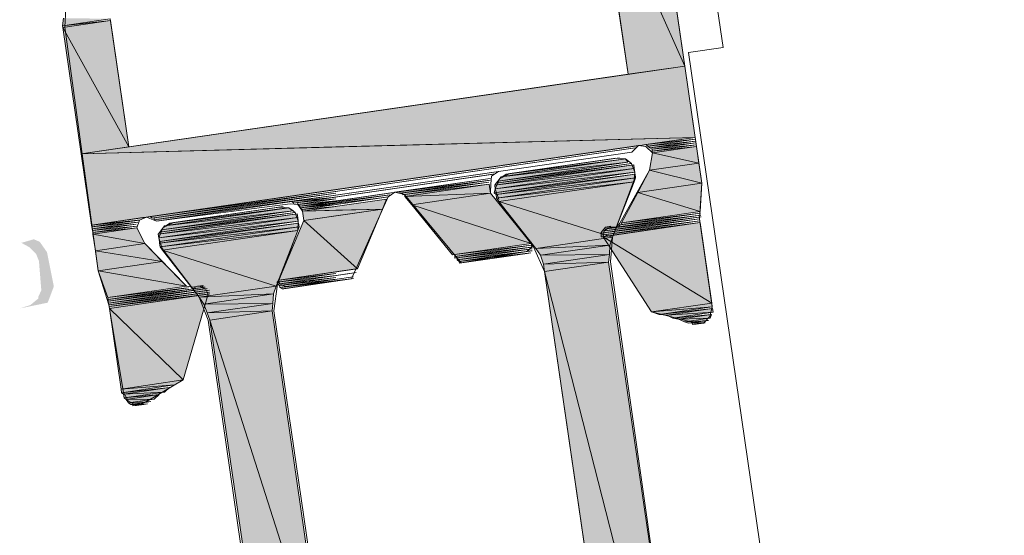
# Model space of a CAD drawing. Header units: millimetres. Extents: x 4450149 to 4451762, y 8380157 to 8380965.
# Tile 41 of 46: x 4451692 to 4451721, y 8380694 to 8380710. Entities that reach past the tile are written whole.
import ezdxf

# ---------------------------------------------------------------- set-up
doc = ezdxf.new("R2010")
doc.units = ezdxf.units.MM
doc.layers.add('Импорт в семействах', color=7, linetype='Continuous', lineweight=18)
doc.layers.add('Элементы узлов', color=7, linetype='Continuous', lineweight=18)

# ---------------------------------------------------------------- blocks, each defined once
blk = doc.blocks.new('Витражная стойка в сборе - Окно для витража_dwg-21250016-1-1')
at = {"layer": 'Импорт в семействах'}
for points in [[(4451711.461, 8380708.165), (4451708.907, 8380713.9), (4451710.592, 8380714.145)], [(4451709.776, 8380707.92), (4451708.907, 8380713.9), (4451711.461, 8380708.165)], [(4451692.968, 8380709.363), (4451692.991, 8380709.588), (4451694.381, 8380709.568)], [(4451692.976, 8380709.308), (4451692.968, 8380709.363), (4451694.389, 8380709.514)], [(4451694.934, 8380705.763), (4451692.976, 8380709.308), (4451694.389, 8380709.514)], [(4451693.521, 8380705.557), (4451692.976, 8380709.308), (4451694.934, 8380705.763)], [(4451693.521, 8380705.557), (4451711.461, 8380708.165), (4451711.769, 8380706.045), (4451701.093, 8380705.76)], [(4451693.829, 8380703.438), (4451693.521, 8380705.557), (4451711.769, 8380706.045), (4451701.093, 8380704.493)], [(4451710.364, 8380705.785), (4451710.301, 8380705.832), (4451711.777, 8380705.99)], [(4451710.426, 8380705.738), (4451710.364, 8380705.785), (4451711.785, 8380705.936)], [(4451710.488, 8380705.692), (4451710.426, 8380705.738), (4451711.793, 8380705.881)], [(4451710.496, 8380705.637), (4451710.488, 8380705.692), (4451711.801, 8380705.827)], [(4451710.504, 8380705.583), (4451710.496, 8380705.637), (4451711.809, 8380705.773)], [(4451711.88, 8380705.283), (4451710.504, 8380705.583), (4451711.809, 8380705.773)], [(4451706, 8380704.873), (4451709.696, 8380705.41), (4451709.767, 8380705.309)], [(4451706.054, 8380704.881), (4451706.155, 8380704.951), (4451709.642, 8380705.402)], [(4451710.412, 8380705.07), (4451710.504, 8380705.583), (4451711.88, 8380705.283)], [(4451705.814, 8380704.624), (4451705.86, 8380704.686), (4451709.945, 8380705.225)], [(4451705.814, 8380704.624), (4451709.945, 8380705.225), (4451709.961, 8380705.116)], [(4451705.83, 8380704.515), (4451705.814, 8380704.624), (4451709.961, 8380705.116)], [(4451705.83, 8380704.515), (4451709.961, 8380705.116), (4451709.977, 8380705.007)], [(4451705.86, 8380704.686), (4451705.907, 8380704.748), (4451709.883, 8380705.271)], [(4451705.907, 8380704.748), (4451706, 8380704.873), (4451709.767, 8380705.309)], [(4451711.967, 8380704.686), (4451710.412, 8380705.07), (4451711.88, 8380705.283)], [(4451705.791, 8380704.398), (4451705.83, 8380704.515), (4451709.977, 8380705.007)], [(4451705.853, 8380704.352), (4451705.791, 8380704.398), (4451709.985, 8380704.953)], [(4451705.853, 8380704.352), (4451709.985, 8380704.953), (4451710.001, 8380704.844)], [(4451705.869, 8380704.243), (4451705.853, 8380704.352), (4451710.001, 8380704.844)], [(4451705.869, 8380704.243), (4451710.001, 8380704.844), (4451709.962, 8380704.727)], [(4451710.064, 8380704.409), (4451710.412, 8380705.07), (4451711.967, 8380704.686)], [(4451703.018, 8380704.384), (4451702.955, 8380704.43), (4451705.681, 8380704.771)], [(4451703.08, 8380704.337), (4451703.072, 8380704.392), (4451705.635, 8380704.709)], [(4451703.142, 8380704.291), (4451703.134, 8380704.345), (4451705.643, 8380704.654)], [(4451703.142, 8380704.291), (4451705.643, 8380704.654), (4451705.682, 8380704.383)], [(4451705.939, 8380704.142), (4451705.869, 8380704.243), (4451709.962, 8380704.727)], [(4451709.314, 8380703.078), (4451705.939, 8380704.142), (4451709.962, 8380704.727)], [(4451711.922, 8380703.847), (4451710.064, 8380704.409), (4451711.967, 8380704.686)], [(4451695.631, 8380703.643), (4451695.569, 8380703.69), (4451701.093, 8380704.437)], [(4451695.693, 8380703.597), (4451695.685, 8380703.651), (4451701.093, 8380704.382)], [(4451695.755, 8380703.551), (4451695.693, 8380703.597), (4451701.093, 8380704.326)], [(4451699.841, 8380704.089), (4451699.778, 8380704.135), (4451701.093, 8380704.271)], [(4451703.345, 8380704.043), (4451703.142, 8380704.291), (4451705.682, 8380704.383)], [(4451706.898, 8380702.894), (4451703.345, 8380704.043), (4451705.682, 8380704.383)], [(4451709.584, 8380703.507), (4451710.064, 8380704.409), (4451711.922, 8380703.847)], [(4451695.997, 8380703.419), (4451699.693, 8380703.956), (4451699.818, 8380703.863)], [(4451696.051, 8380703.427), (4451696.152, 8380703.498), (4451699.639, 8380703.948)], [(4451699.957, 8380704.051), (4451699.949, 8380704.105), (4451701.093, 8380704.216)], [(4451700.02, 8380704.004), (4451699.957, 8380704.051), (4451701.093, 8380704.16)], [(4451700.028, 8380703.949), (4451700.02, 8380704.004), (4451701.093, 8380704.104)], [(4451700.09, 8380703.903), (4451700.028, 8380703.949), (4451701.093, 8380704.049)], [(4451700.098, 8380703.849), (4451700.09, 8380703.903), (4451701.093, 8380703.993)], [(4451700.098, 8380703.849), (4451702.598, 8380704.212), (4451702.475, 8380703.916), (4451701.093, 8380703.877)], [(4451704.56, 8380702.554), (4451703.345, 8380704.043), (4451706.898, 8380702.894)], [(4451707.03, 8380702.747), (4451705.939, 8380704.142), (4451709.314, 8380703.078)], [(4451695.811, 8380703.17), (4451695.857, 8380703.232), (4451699.942, 8380703.771)], [(4451695.811, 8380703.17), (4451699.942, 8380703.771), (4451699.958, 8380703.662)], [(4451695.827, 8380703.061), (4451695.811, 8380703.17), (4451699.958, 8380703.662)], [(4451695.827, 8380703.061), (4451699.958, 8380703.662), (4451699.974, 8380703.553)], [(4451695.857, 8380703.232), (4451695.904, 8380703.295), (4451699.88, 8380703.817)], [(4451695.904, 8380703.295), (4451695.997, 8380703.419), (4451699.818, 8380703.863)], [(4451700.137, 8380703.577), (4451700.098, 8380703.849), (4451702.475, 8380703.916), (4451701.093, 8380703.716)], [(4451701.733, 8380702.143), (4451700.137, 8380703.577), (4451702.475, 8380703.916)], [(4451709.01, 8380703.256), (4451709.057, 8380703.319), (4451711.946, 8380703.683)], [(4451709.492, 8380703.382), (4451709.538, 8380703.444), (4451711.938, 8380703.737)], [(4451709.592, 8380703.452), (4451709.584, 8380703.507), (4451711.93, 8380703.792)], [(4451693.837, 8380703.383), (4451693.829, 8380703.438), (4451695.25, 8380703.588)], [(4451693.845, 8380703.328), (4451693.837, 8380703.383), (4451695.204, 8380703.526)], [(4451693.853, 8380703.274), (4451693.845, 8380703.328), (4451695.157, 8380703.464)], [(4451693.861, 8380703.22), (4451693.853, 8380703.274), (4451695.165, 8380703.409)], [(4451693.868, 8380703.166), (4451693.861, 8380703.22), (4451695.173, 8380703.355)], [(4451695.407, 8380702.889), (4451693.868, 8380703.166), (4451695.173, 8380703.355)], [(4451695.842, 8380702.953), (4451695.827, 8380703.061), (4451699.974, 8380703.553)], [(4451695.85, 8380702.899), (4451695.842, 8380702.953), (4451699.982, 8380703.499)], [(4451695.85, 8380702.899), (4451699.982, 8380703.499), (4451699.998, 8380703.39)], [(4451695.866, 8380702.789), (4451695.85, 8380702.899), (4451699.998, 8380703.39)], [(4451695.866, 8380702.789), (4451699.998, 8380703.39), (4451699.959, 8380703.273)], [(4451699.396, 8380701.804), (4451700.137, 8380703.577), (4451701.733, 8380702.143), (4451701.093, 8380702.05)], [(4451708.964, 8380703.194), (4451709.01, 8380703.256), (4451711.899, 8380703.621)], [(4451708.972, 8380703.14), (4451708.964, 8380703.194), (4451711.907, 8380703.567)], [(4451708.98, 8380703.085), (4451708.972, 8380703.14), (4451711.915, 8380703.512)], [(4451712.263, 8380701.121), (4451709.034, 8380703.093), (4451711.915, 8380703.512)], [(4451709.057, 8380703.319), (4451709.103, 8380703.381), (4451709.437, 8380703.374)], [(4451693.94, 8380702.676), (4451693.868, 8380703.166), (4451695.407, 8380702.889)], [(4451695.936, 8380702.689), (4451695.866, 8380702.789), (4451699.959, 8380703.273)], [(4451699.311, 8380701.625), (4451695.936, 8380702.689), (4451699.959, 8380703.273)], [(4451707.03, 8380702.747), (4451709.314, 8380703.078), (4451709.237, 8380702.845)], [(4451710.469, 8380700.86), (4451709.034, 8380703.093), (4451712.263, 8380701.121)], [(4451691.691, 8380700.961), (4451692.524, 8380701.133), (4451692.706, 8380701.616), (4451692.502, 8380702.634), (4451692.288, 8380702.94), (4451692.11, 8380703.017), (4451691.74, 8380702.911), (4451691.982, 8380702.78), (4451692.176, 8380702.586), (4451692.263, 8380702.37), (4451692.334, 8380701.499), (4451692.249, 8380701.32), (4451692.249, 8380701.261), (4451692.009, 8380701.063)], [(4451695.929, 8380702.355), (4451693.94, 8380702.676), (4451695.407, 8380702.889)], [(4451704.622, 8380702.508), (4451704.615, 8380702.562), (4451706.906, 8380702.84)], [(4451704.63, 8380702.453), (4451704.622, 8380702.508), (4451706.968, 8380702.793)], [(4451707.171, 8380702.545), (4451707.03, 8380702.747), (4451709.237, 8380702.845)], [(4451707.171, 8380702.545), (4451709.237, 8380702.845), (4451709.222, 8380702.565)], [(4451694.026, 8380702.078), (4451693.94, 8380702.676), (4451695.929, 8380702.355)], [(4451697.027, 8380701.293), (4451695.936, 8380702.689), (4451699.311, 8380701.625)], [(4451704.693, 8380702.407), (4451704.685, 8380702.461), (4451706.922, 8380702.731)], [(4451704.755, 8380702.36), (4451704.693, 8380702.407), (4451706.93, 8380702.676)], [(4451704.763, 8380702.306), (4451704.755, 8380702.36), (4451706.883, 8380702.614)], [(4451707.265, 8380702.281), (4451707.171, 8380702.545), (4451709.222, 8380702.565)], [(4451707.265, 8380702.281), (4451709.222, 8380702.565), (4451709.199, 8380702.341)], [(4451696.646, 8380701.626), (4451694.026, 8380702.078), (4451695.929, 8380702.355)], [(4451707.296, 8380702.064), (4451707.265, 8380702.281), (4451709.199, 8380702.341)], [(4451711.798, 8380684.454), (4451707.296, 8380702.064), (4451709.199, 8380702.341)], [(4451694.308, 8380701.287), (4451694.026, 8380702.078), (4451696.646, 8380701.626)], [(4451699.349, 8380701.742), (4451699.396, 8380701.804), (4451701.093, 8380701.995)], [(4451699.357, 8380701.687), (4451699.349, 8380701.742), (4451701.093, 8380701.939)], [(4451709.896, 8380684.178), (4451707.296, 8380702.064), (4451711.798, 8380684.454)], [(4451696.825, 8380701.541), (4451696.98, 8380701.619), (4451697.205, 8380701.596)], [(4451697.027, 8380701.293), (4451699.311, 8380701.625), (4451699.233, 8380701.391)], [(4451699.419, 8380701.64), (4451699.357, 8380701.687), (4451701.093, 8380701.884)], [(4451699.427, 8380701.586), (4451699.419, 8380701.64), (4451701.093, 8380701.828)], [(4451699.49, 8380701.54), (4451699.427, 8380701.586), (4451701.093, 8380701.773)], [(4451694.316, 8380701.232), (4451694.308, 8380701.287), (4451696.654, 8380701.572)], [(4451694.324, 8380701.177), (4451694.316, 8380701.232), (4451696.77, 8380701.533)], [(4451694.332, 8380701.123), (4451694.324, 8380701.177), (4451697.268, 8380701.55)], [(4451694.34, 8380701.069), (4451694.332, 8380701.123), (4451697.275, 8380701.495)], [(4451694.348, 8380701.015), (4451694.34, 8380701.069), (4451697.338, 8380701.449)], [(4451694.356, 8380700.96), (4451694.348, 8380701.015), (4451697.346, 8380701.395)], [(4451696.552, 8380698.837), (4451694.356, 8380700.96), (4451697.291, 8380701.387)], [(4451697.168, 8380701.091), (4451697.027, 8380701.293), (4451699.233, 8380701.391)], [(4451697.168, 8380701.091), (4451699.233, 8380701.391), (4451699.219, 8380701.112)], [(4451697.262, 8380700.827), (4451697.168, 8380701.091), (4451699.219, 8380701.112)], [(4451697.262, 8380700.827), (4451699.219, 8380701.112), (4451699.196, 8380700.887)], [(4451710.469, 8380700.86), (4451712.263, 8380701.121), (4451712.279, 8380701.011)], [(4451694.703, 8380698.568), (4451694.356, 8380700.96), (4451696.552, 8380698.837)], [(4451697.347, 8380700.618), (4451697.262, 8380700.827), (4451699.196, 8380700.887)], [(4451700.816, 8380689.742), (4451697.347, 8380700.618), (4451699.196, 8380700.887)], [(4451710.702, 8380700.782), (4451710.469, 8380700.86), (4451712.279, 8380701.011)], [(4451710.928, 8380700.759), (4451710.702, 8380700.782), (4451712.287, 8380700.957)], [(4451710.928, 8380700.759), (4451712.287, 8380700.957), (4451712.302, 8380700.849)], [(4451711.106, 8380700.675), (4451710.928, 8380700.759), (4451712.302, 8380700.849)], [(4451711.277, 8380700.644), (4451711.106, 8380700.675), (4451712.256, 8380700.786)], [(4451711.277, 8380700.644), (4451712.256, 8380700.786), (4451712.217, 8380700.669)], [(4451698.967, 8380689.473), (4451697.347, 8380700.618), (4451700.816, 8380689.742)], [(4451711.456, 8380700.559), (4451711.277, 8380700.644), (4451712.217, 8380700.669)], [(4451711.573, 8380700.52), (4451711.456, 8380700.559), (4451712.171, 8380700.607)], [(4451711.689, 8380700.482), (4451711.682, 8380700.536), (4451712.07, 8380700.537)], [(4451694.703, 8380698.568), (4451696.552, 8380698.837), (4451696.296, 8380698.688)], [(4451694.719, 8380698.459), (4451694.703, 8380698.568), (4451696.296, 8380698.688)], [(4451694.781, 8380698.413), (4451694.719, 8380698.459), (4451696.14, 8380698.61)], [(4451694.781, 8380698.413), (4451696.14, 8380698.61), (4451695.993, 8380698.478)], [(4451694.797, 8380698.305), (4451694.781, 8380698.413), (4451695.993, 8380698.478)], [(4451694.859, 8380698.258), (4451694.797, 8380698.305), (4451695.838, 8380698.4)], [(4451694.859, 8380698.258), (4451695.838, 8380698.4), (4451695.691, 8380698.267)], [(4451694.93, 8380698.157), (4451694.859, 8380698.258), (4451695.691, 8380698.267)], [(4451694.992, 8380698.11), (4451694.93, 8380698.157), (4451695.59, 8380698.197)], [(4451695.054, 8380698.064), (4451695.046, 8380698.118), (4451695.489, 8380698.128)]]:
    blk.add_hatch(color=256, dxfattribs=at).paths.add_polyline_path(points)
for p, q in [((4451709.776, 8380707.92), (4451708.907, 8380713.9)), ((4451708.907, 8380713.9), (4451711.461, 8380708.165)), ((4451711.461, 8380708.165), (4451708.907, 8380713.9)), ((4451710.592, 8380714.145), (4451711.461, 8380708.165)), ((4451692.968, 8380709.363), (4451692.991, 8380709.588)), ((4451694.381, 8380709.568), (4451692.968, 8380709.363)), ((4451692.968, 8380709.363), (4451694.389, 8380709.514)), ((4451694.389, 8380709.514), (4451692.976, 8380709.308)), ((4451692.976, 8380709.308), (4451694.389, 8380709.514)), ((4451694.389, 8380709.514), (4451694.934, 8380705.763)), ((4451692.976, 8380709.308), (4451692.968, 8380709.363)), ((4451693.521, 8380705.557), (4451692.976, 8380709.308)), ((4451692.976, 8380709.308), (4451694.934, 8380705.763)), ((4451694.934, 8380705.763), (4451692.976, 8380709.308)), ((4451693.521, 8380705.557), (4451711.461, 8380708.165)), ((4451711.461, 8380708.165), (4451709.776, 8380707.92)), ((4451711.461, 8380708.165), (4451711.769, 8380706.045)), ((4451693.521, 8380705.557), (4451711.769, 8380706.045)), ((4451711.769, 8380706.045), (4451701.093, 8380704.493)), ((4451711.769, 8380706.045), (4451701.093, 8380705.76)), ((4451710.301, 8380705.832), (4451711.777, 8380705.99)), ((4451711.777, 8380705.99), (4451710.364, 8380705.785)), ((4451694.934, 8380705.763), (4451693.521, 8380705.557)), ((4451701.093, 8380705.76), (4451693.521, 8380705.557)), ((4451710.364, 8380705.785), (4451710.301, 8380705.832)), ((4451710.364, 8380705.785), (4451711.785, 8380705.936)), ((4451710.426, 8380705.738), (4451710.364, 8380705.785)), ((4451711.785, 8380705.936), (4451710.426, 8380705.738)), ((4451710.426, 8380705.738), (4451711.793, 8380705.881)), ((4451710.488, 8380705.692), (4451710.426, 8380705.738)), ((4451711.793, 8380705.881), (4451710.488, 8380705.692)), ((4451710.488, 8380705.692), (4451711.801, 8380705.827)), ((4451711.801, 8380705.827), (4451710.496, 8380705.637)), ((4451710.496, 8380705.637), (4451711.809, 8380705.773)), ((4451711.809, 8380705.773), (4451710.504, 8380705.583)), ((4451710.504, 8380705.583), (4451711.809, 8380705.773)), ((4451711.809, 8380705.773), (4451711.88, 8380705.283)), ((4451693.829, 8380703.438), (4451693.521, 8380705.557)), ((4451706, 8380704.873), (4451709.696, 8380705.41)), ((4451709.642, 8380705.402), (4451706.054, 8380704.881)), ((4451706.155, 8380704.951), (4451709.642, 8380705.402)), ((4451709.696, 8380705.41), (4451709.767, 8380705.309)), ((4451710.412, 8380705.07), (4451710.504, 8380705.583)), ((4451710.496, 8380705.637), (4451710.488, 8380705.692)), ((4451710.504, 8380705.583), (4451710.496, 8380705.637)), ((4451710.504, 8380705.583), (4451711.88, 8380705.283)), ((4451711.88, 8380705.283), (4451710.504, 8380705.583)), ((4451709.945, 8380705.225), (4451705.814, 8380704.624)), ((4451705.814, 8380704.624), (4451709.945, 8380705.225)), ((4451705.814, 8380704.624), (4451709.961, 8380705.116)), ((4451709.961, 8380705.116), (4451705.814, 8380704.624)), ((4451709.961, 8380705.116), (4451705.83, 8380704.515)), ((4451705.83, 8380704.515), (4451709.961, 8380705.116)), ((4451709.883, 8380705.271), (4451705.86, 8380704.686)), ((4451705.86, 8380704.686), (4451709.945, 8380705.225)), ((4451709.767, 8380705.309), (4451705.907, 8380704.748)), ((4451705.907, 8380704.748), (4451709.883, 8380705.271)), ((4451706, 8380704.873), (4451709.767, 8380705.309)), ((4451709.767, 8380705.309), (4451706, 8380704.873)), ((4451709.945, 8380705.225), (4451709.961, 8380705.116)), ((4451709.961, 8380705.116), (4451709.977, 8380705.007)), ((4451711.88, 8380705.283), (4451710.412, 8380705.07)), ((4451710.412, 8380705.07), (4451711.88, 8380705.283)), ((4451711.88, 8380705.283), (4451711.967, 8380704.686)), ((4451709.977, 8380705.007), (4451705.791, 8380704.398)), ((4451705.791, 8380704.398), (4451709.985, 8380704.953)), ((4451705.83, 8380704.515), (4451709.977, 8380705.007)), ((4451709.977, 8380705.007), (4451705.83, 8380704.515)), ((4451709.985, 8380704.953), (4451705.853, 8380704.352)), ((4451705.853, 8380704.352), (4451709.985, 8380704.953)), ((4451705.853, 8380704.352), (4451710.001, 8380704.844)), ((4451710.001, 8380704.844), (4451705.853, 8380704.352)), ((4451710.001, 8380704.844), (4451705.869, 8380704.243)), ((4451705.869, 8380704.243), (4451710.001, 8380704.844)), ((4451705.907, 8380704.748), (4451706, 8380704.873)), ((4451706.054, 8380704.881), (4451706.155, 8380704.951)), ((4451710.001, 8380704.844), (4451709.962, 8380704.727)), ((4451709.985, 8380704.953), (4451710.001, 8380704.844)), ((4451710.064, 8380704.409), (4451710.412, 8380705.07)), ((4451710.412, 8380705.07), (4451711.967, 8380704.686)), ((4451711.967, 8380704.686), (4451710.412, 8380705.07)), ((4451702.955, 8380704.43), (4451705.681, 8380704.771)), ((4451705.681, 8380704.771), (4451703.018, 8380704.384)), ((4451703.072, 8380704.392), (4451705.635, 8380704.709)), ((4451705.635, 8380704.709), (4451703.08, 8380704.337)), ((4451703.134, 8380704.345), (4451705.643, 8380704.654)), ((4451705.643, 8380704.654), (4451703.142, 8380704.291)), ((4451703.142, 8380704.291), (4451705.643, 8380704.654)), ((4451705.643, 8380704.654), (4451705.682, 8380704.383)), ((4451705.814, 8380704.624), (4451705.86, 8380704.686)), ((4451705.83, 8380704.515), (4451705.814, 8380704.624)), ((4451705.86, 8380704.686), (4451705.907, 8380704.748)), ((4451705.869, 8380704.243), (4451709.962, 8380704.727)), ((4451709.962, 8380704.727), (4451705.869, 8380704.243)), ((4451709.962, 8380704.727), (4451705.939, 8380704.142)), ((4451705.939, 8380704.142), (4451709.962, 8380704.727)), ((4451709.962, 8380704.727), (4451709.314, 8380703.078)), ((4451711.967, 8380704.686), (4451710.064, 8380704.409)), ((4451710.064, 8380704.409), (4451711.967, 8380704.686)), ((4451711.967, 8380704.686), (4451711.922, 8380703.847)), ((4451701.093, 8380704.493), (4451693.829, 8380703.438)), ((4451695.569, 8380703.69), (4451701.093, 8380704.437)), ((4451701.093, 8380704.437), (4451695.631, 8380703.643)), ((4451695.685, 8380703.651), (4451701.093, 8380704.382)), ((4451701.093, 8380704.382), (4451695.693, 8380703.597)), ((4451695.693, 8380703.597), (4451701.093, 8380704.326)), ((4451701.093, 8380704.326), (4451695.755, 8380703.551)), ((4451699.778, 8380704.135), (4451701.093, 8380704.271)), ((4451701.093, 8380704.271), (4451699.841, 8380704.089)), ((4451703.018, 8380704.384), (4451702.955, 8380704.43)), ((4451703.08, 8380704.337), (4451703.072, 8380704.392)), ((4451703.142, 8380704.291), (4451703.134, 8380704.345)), ((4451703.142, 8380704.291), (4451705.682, 8380704.383)), ((4451705.682, 8380704.383), (4451703.142, 8380704.291)), ((4451703.345, 8380704.043), (4451703.142, 8380704.291)), ((4451705.682, 8380704.383), (4451703.345, 8380704.043)), ((4451703.345, 8380704.043), (4451705.682, 8380704.383)), ((4451705.682, 8380704.383), (4451706.898, 8380702.894)), ((4451705.791, 8380704.398), (4451705.83, 8380704.515)), ((4451705.853, 8380704.352), (4451705.791, 8380704.398)), ((4451705.869, 8380704.243), (4451705.853, 8380704.352)), ((4451705.939, 8380704.142), (4451705.869, 8380704.243)), ((4451709.584, 8380703.507), (4451710.064, 8380704.409)), ((4451710.064, 8380704.409), (4451711.922, 8380703.847)), ((4451711.922, 8380703.847), (4451710.064, 8380704.409)), ((4451695.997, 8380703.419), (4451699.693, 8380703.956)), ((4451699.639, 8380703.948), (4451696.051, 8380703.427)), ((4451696.152, 8380703.498), (4451699.639, 8380703.948)), ((4451699.693, 8380703.956), (4451699.818, 8380703.863)), ((4451699.841, 8380704.089), (4451699.778, 8380704.135)), ((4451699.949, 8380704.105), (4451701.093, 8380704.216)), ((4451699.957, 8380704.051), (4451699.949, 8380704.105)), ((4451701.093, 8380704.216), (4451699.957, 8380704.051)), ((4451699.957, 8380704.051), (4451701.093, 8380704.16)), ((4451700.02, 8380704.004), (4451699.957, 8380704.051)), ((4451701.093, 8380704.16), (4451700.02, 8380704.004)), ((4451700.02, 8380704.004), (4451701.093, 8380704.104)), ((4451700.028, 8380703.949), (4451700.02, 8380704.004)), ((4451701.093, 8380704.104), (4451700.028, 8380703.949)), ((4451700.028, 8380703.949), (4451701.093, 8380704.049)), ((4451700.09, 8380703.903), (4451700.028, 8380703.949)), ((4451701.093, 8380704.049), (4451700.09, 8380703.903)), ((4451700.09, 8380703.903), (4451701.093, 8380703.993)), ((4451700.098, 8380703.849), (4451702.598, 8380704.212)), ((4451701.093, 8380703.993), (4451700.098, 8380703.849)), ((4451702.598, 8380704.212), (4451702.475, 8380703.916)), ((4451704.56, 8380702.554), (4451703.345, 8380704.043)), ((4451703.345, 8380704.043), (4451706.898, 8380702.894)), ((4451706.898, 8380702.894), (4451703.345, 8380704.043)), ((4451707.03, 8380702.747), (4451705.939, 8380704.142)), ((4451705.939, 8380704.142), (4451709.314, 8380703.078)), ((4451709.314, 8380703.078), (4451705.939, 8380704.142)), ((4451695.631, 8380703.643), (4451695.569, 8380703.69)), ((4451695.693, 8380703.597), (4451695.685, 8380703.651)), ((4451699.942, 8380703.771), (4451695.811, 8380703.17)), ((4451695.811, 8380703.17), (4451699.942, 8380703.771)), ((4451695.811, 8380703.17), (4451699.958, 8380703.662)), ((4451699.958, 8380703.662), (4451695.811, 8380703.17)), ((4451699.958, 8380703.662), (4451695.827, 8380703.061)), ((4451695.827, 8380703.061), (4451699.958, 8380703.662)), ((4451699.88, 8380703.817), (4451695.857, 8380703.232)), ((4451695.857, 8380703.232), (4451699.942, 8380703.771)), ((4451699.818, 8380703.863), (4451695.904, 8380703.295)), ((4451695.904, 8380703.295), (4451699.88, 8380703.817)), ((4451695.997, 8380703.419), (4451699.818, 8380703.863)), ((4451699.818, 8380703.863), (4451695.997, 8380703.419)), ((4451699.942, 8380703.771), (4451699.958, 8380703.662)), ((4451699.958, 8380703.662), (4451699.974, 8380703.553)), ((4451700.098, 8380703.849), (4451700.09, 8380703.903)), ((4451700.098, 8380703.849), (4451702.475, 8380703.916)), ((4451701.093, 8380703.877), (4451700.098, 8380703.849)), ((4451700.137, 8380703.577), (4451700.098, 8380703.849)), ((4451700.137, 8380703.577), (4451702.475, 8380703.916)), ((4451701.093, 8380703.716), (4451700.137, 8380703.577)), ((4451702.475, 8380703.916), (4451701.093, 8380703.716)), ((4451702.475, 8380703.916), (4451701.093, 8380703.877)), ((4451702.475, 8380703.916), (4451701.733, 8380702.143)), ((4451711.946, 8380703.683), (4451709.01, 8380703.256)), ((4451709.057, 8380703.319), (4451711.946, 8380703.683)), ((4451711.938, 8380703.737), (4451709.492, 8380703.382)), ((4451709.538, 8380703.444), (4451711.938, 8380703.737)), ((4451711.922, 8380703.847), (4451709.584, 8380703.507)), ((4451709.584, 8380703.507), (4451711.93, 8380703.792)), ((4451711.93, 8380703.792), (4451709.592, 8380703.452)), ((4451693.829, 8380703.438), (4451695.25, 8380703.588)), ((4451693.837, 8380703.383), (4451693.829, 8380703.438)), ((4451695.25, 8380703.588), (4451693.837, 8380703.383)), ((4451693.837, 8380703.383), (4451695.204, 8380703.526)), ((4451693.845, 8380703.328), (4451693.837, 8380703.383)), ((4451695.204, 8380703.526), (4451693.845, 8380703.328)), ((4451693.845, 8380703.328), (4451695.157, 8380703.464)), ((4451695.157, 8380703.464), (4451693.853, 8380703.274)), ((4451693.853, 8380703.274), (4451695.165, 8380703.409)), ((4451695.165, 8380703.409), (4451693.861, 8380703.22)), ((4451693.861, 8380703.22), (4451695.173, 8380703.355)), ((4451695.173, 8380703.355), (4451693.868, 8380703.166)), ((4451693.868, 8380703.166), (4451695.173, 8380703.355)), ((4451695.173, 8380703.355), (4451695.407, 8380702.889)), ((4451695.755, 8380703.551), (4451695.693, 8380703.597)), ((4451695.827, 8380703.061), (4451699.974, 8380703.553)), ((4451699.974, 8380703.553), (4451695.827, 8380703.061)), ((4451699.974, 8380703.553), (4451695.842, 8380702.953)), ((4451695.842, 8380702.953), (4451699.982, 8380703.499)), ((4451699.982, 8380703.499), (4451695.85, 8380702.899)), ((4451695.85, 8380702.899), (4451699.982, 8380703.499)), ((4451695.85, 8380702.899), (4451699.998, 8380703.39)), ((4451699.998, 8380703.39), (4451695.85, 8380702.899)), ((4451699.998, 8380703.39), (4451695.866, 8380702.789)), ((4451695.866, 8380702.789), (4451699.998, 8380703.39)), ((4451695.904, 8380703.295), (4451695.997, 8380703.419)), ((4451696.051, 8380703.427), (4451696.152, 8380703.498)), ((4451699.396, 8380701.804), (4451700.137, 8380703.577)), ((4451699.998, 8380703.39), (4451699.959, 8380703.273)), ((4451699.982, 8380703.499), (4451699.998, 8380703.39)), ((4451700.137, 8380703.577), (4451701.733, 8380702.143)), ((4451701.733, 8380702.143), (4451700.137, 8380703.577)), ((4451711.899, 8380703.621), (4451708.964, 8380703.194)), ((4451708.964, 8380703.194), (4451711.907, 8380703.567)), ((4451711.907, 8380703.567), (4451708.972, 8380703.14)), ((4451708.972, 8380703.14), (4451711.915, 8380703.512)), ((4451711.915, 8380703.512), (4451708.98, 8380703.085)), ((4451709.01, 8380703.256), (4451711.899, 8380703.621)), ((4451709.034, 8380703.093), (4451711.915, 8380703.512)), ((4451709.057, 8380703.319), (4451709.103, 8380703.381)), ((4451709.437, 8380703.374), (4451709.057, 8380703.319)), ((4451709.103, 8380703.381), (4451709.437, 8380703.374)), ((4451709.492, 8380703.382), (4451709.538, 8380703.444)), ((4451709.592, 8380703.452), (4451709.584, 8380703.507)), ((4451711.915, 8380703.512), (4451712.263, 8380701.121)), ((4451693.853, 8380703.274), (4451693.845, 8380703.328)), ((4451693.861, 8380703.22), (4451693.853, 8380703.274)), ((4451693.868, 8380703.166), (4451693.861, 8380703.22)), ((4451693.94, 8380702.676), (4451693.868, 8380703.166)), ((4451693.868, 8380703.166), (4451695.407, 8380702.889)), ((4451695.407, 8380702.889), (4451693.868, 8380703.166)), ((4451695.811, 8380703.17), (4451695.857, 8380703.232)), ((4451695.827, 8380703.061), (4451695.811, 8380703.17)), ((4451695.842, 8380702.953), (4451695.827, 8380703.061)), ((4451695.857, 8380703.232), (4451695.904, 8380703.295)), ((4451695.866, 8380702.789), (4451699.959, 8380703.273)), ((4451699.959, 8380703.273), (4451695.866, 8380702.789)), ((4451699.959, 8380703.273), (4451695.936, 8380702.689)), ((4451695.936, 8380702.689), (4451699.959, 8380703.273)), ((4451699.959, 8380703.273), (4451699.311, 8380701.625)), ((4451709.314, 8380703.078), (4451707.03, 8380702.747)), ((4451707.03, 8380702.747), (4451709.314, 8380703.078)), ((4451708.964, 8380703.194), (4451709.01, 8380703.256)), ((4451708.972, 8380703.14), (4451708.964, 8380703.194)), ((4451708.98, 8380703.085), (4451708.972, 8380703.14)), ((4451709.01, 8380703.256), (4451709.057, 8380703.319)), ((4451710.469, 8380700.86), (4451709.034, 8380703.093)), ((4451709.034, 8380703.093), (4451712.263, 8380701.121)), ((4451712.263, 8380701.121), (4451709.034, 8380703.093)), ((4451709.314, 8380703.078), (4451709.237, 8380702.845)), ((4451695.407, 8380702.889), (4451693.94, 8380702.676)), ((4451693.94, 8380702.676), (4451695.407, 8380702.889)), ((4451695.407, 8380702.889), (4451695.929, 8380702.355)), ((4451695.85, 8380702.899), (4451695.842, 8380702.953)), ((4451695.866, 8380702.789), (4451695.85, 8380702.899)), ((4451695.936, 8380702.689), (4451695.866, 8380702.789)), ((4451706.898, 8380702.894), (4451704.56, 8380702.554)), ((4451704.615, 8380702.562), (4451706.906, 8380702.84)), ((4451706.906, 8380702.84), (4451704.622, 8380702.508)), ((4451704.622, 8380702.508), (4451706.968, 8380702.793)), ((4451706.968, 8380702.793), (4451704.63, 8380702.453)), ((4451707.03, 8380702.747), (4451709.237, 8380702.845)), ((4451709.237, 8380702.845), (4451707.03, 8380702.747)), ((4451709.237, 8380702.845), (4451707.171, 8380702.545)), ((4451707.171, 8380702.545), (4451709.237, 8380702.845)), ((4451709.237, 8380702.845), (4451709.222, 8380702.565)), ((4451694.026, 8380702.078), (4451693.94, 8380702.676)), ((4451693.94, 8380702.676), (4451695.929, 8380702.355)), ((4451695.929, 8380702.355), (4451693.94, 8380702.676)), ((4451697.027, 8380701.293), (4451695.936, 8380702.689)), ((4451695.936, 8380702.689), (4451699.311, 8380701.625)), ((4451699.311, 8380701.625), (4451695.936, 8380702.689)), ((4451704.622, 8380702.508), (4451704.615, 8380702.562)), ((4451704.63, 8380702.453), (4451704.622, 8380702.508)), ((4451704.685, 8380702.461), (4451706.922, 8380702.731)), ((4451706.922, 8380702.731), (4451704.693, 8380702.407)), ((4451704.693, 8380702.407), (4451706.93, 8380702.676)), ((4451706.93, 8380702.676), (4451704.755, 8380702.36)), ((4451704.755, 8380702.36), (4451706.883, 8380702.614)), ((4451706.883, 8380702.614), (4451704.763, 8380702.306)), ((4451707.171, 8380702.545), (4451707.03, 8380702.747)), ((4451707.171, 8380702.545), (4451709.222, 8380702.565)), ((4451709.222, 8380702.565), (4451707.171, 8380702.545)), ((4451707.265, 8380702.281), (4451707.171, 8380702.545)), ((4451709.222, 8380702.565), (4451707.265, 8380702.281)), ((4451707.265, 8380702.281), (4451709.222, 8380702.565)), ((4451709.222, 8380702.565), (4451709.199, 8380702.341)), ((4451695.929, 8380702.355), (4451694.026, 8380702.078)), ((4451694.026, 8380702.078), (4451695.929, 8380702.355)), ((4451695.929, 8380702.355), (4451696.646, 8380701.626)), ((4451704.693, 8380702.407), (4451704.685, 8380702.461)), ((4451704.755, 8380702.36), (4451704.693, 8380702.407)), ((4451704.763, 8380702.306), (4451704.755, 8380702.36)), ((4451707.265, 8380702.281), (4451709.199, 8380702.341)), ((4451709.199, 8380702.341), (4451707.265, 8380702.281)), ((4451707.296, 8380702.064), (4451707.265, 8380702.281)), ((4451709.199, 8380702.341), (4451707.296, 8380702.064)), ((4451707.296, 8380702.064), (4451709.199, 8380702.341)), ((4451709.199, 8380702.341), (4451711.798, 8380684.454)), ((4451694.308, 8380701.287), (4451694.026, 8380702.078)), ((4451694.026, 8380702.078), (4451696.646, 8380701.626)), ((4451696.646, 8380701.626), (4451694.026, 8380702.078)), ((4451701.093, 8380701.995), (4451699.349, 8380701.742)), ((4451699.349, 8380701.742), (4451701.093, 8380701.939)), ((4451701.093, 8380701.939), (4451699.357, 8380701.687)), ((4451701.093, 8380702.05), (4451699.396, 8380701.804)), ((4451699.396, 8380701.804), (4451701.093, 8380701.995)), ((4451701.733, 8380702.143), (4451701.093, 8380702.05)), ((4451709.896, 8380684.178), (4451707.296, 8380702.064)), ((4451707.296, 8380702.064), (4451711.798, 8380684.454)), ((4451711.798, 8380684.454), (4451707.296, 8380702.064)), ((4451696.646, 8380701.626), (4451694.308, 8380701.287)), ((4451696.825, 8380701.541), (4451696.98, 8380701.619)), ((4451696.98, 8380701.619), (4451697.205, 8380701.596)), ((4451699.311, 8380701.625), (4451697.027, 8380701.293)), ((4451697.027, 8380701.293), (4451699.311, 8380701.625)), ((4451699.311, 8380701.625), (4451699.233, 8380701.391)), ((4451699.349, 8380701.742), (4451699.396, 8380701.804)), ((4451699.357, 8380701.687), (4451699.349, 8380701.742)), ((4451699.357, 8380701.687), (4451701.093, 8380701.884)), ((4451699.419, 8380701.64), (4451699.357, 8380701.687)), ((4451701.093, 8380701.884), (4451699.419, 8380701.64)), ((4451699.419, 8380701.64), (4451701.093, 8380701.828)), ((4451699.427, 8380701.586), (4451699.419, 8380701.64)), ((4451701.093, 8380701.828), (4451699.427, 8380701.586)), ((4451699.427, 8380701.586), (4451701.093, 8380701.773)), ((4451701.093, 8380701.773), (4451699.49, 8380701.54)), ((4451694.308, 8380701.287), (4451696.654, 8380701.572)), ((4451696.654, 8380701.572), (4451694.316, 8380701.232)), ((4451694.316, 8380701.232), (4451696.77, 8380701.533)), ((4451694.324, 8380701.177), (4451697.268, 8380701.55)), ((4451696.77, 8380701.533), (4451694.324, 8380701.177)), ((4451697.268, 8380701.55), (4451694.332, 8380701.123)), ((4451694.332, 8380701.123), (4451697.275, 8380701.495)), ((4451697.275, 8380701.495), (4451694.34, 8380701.069)), ((4451694.34, 8380701.069), (4451697.338, 8380701.449)), ((4451697.338, 8380701.449), (4451694.348, 8380701.015)), ((4451694.348, 8380701.015), (4451697.346, 8380701.395)), ((4451697.346, 8380701.395), (4451694.356, 8380700.96)), ((4451694.356, 8380700.96), (4451697.291, 8380701.387)), ((4451697.291, 8380701.387), (4451696.552, 8380698.837)), ((4451697.205, 8380701.596), (4451696.825, 8380701.541)), ((4451697.027, 8380701.293), (4451699.233, 8380701.391)), ((4451699.233, 8380701.391), (4451697.027, 8380701.293)), ((4451699.233, 8380701.391), (4451697.168, 8380701.091)), ((4451697.168, 8380701.091), (4451699.233, 8380701.391)), ((4451699.233, 8380701.391), (4451699.219, 8380701.112)), ((4451699.49, 8380701.54), (4451699.427, 8380701.586)), ((4451694.316, 8380701.232), (4451694.308, 8380701.287)), ((4451694.324, 8380701.177), (4451694.316, 8380701.232)), ((4451694.332, 8380701.123), (4451694.324, 8380701.177)), ((4451694.34, 8380701.069), (4451694.332, 8380701.123)), ((4451694.348, 8380701.015), (4451694.34, 8380701.069)), ((4451694.356, 8380700.96), (4451694.348, 8380701.015)), ((4451697.168, 8380701.091), (4451697.027, 8380701.293)), ((4451697.168, 8380701.091), (4451699.219, 8380701.112)), ((4451699.219, 8380701.112), (4451697.168, 8380701.091)), ((4451697.262, 8380700.827), (4451697.168, 8380701.091)), ((4451699.219, 8380701.112), (4451697.262, 8380700.827)), ((4451697.262, 8380700.827), (4451699.219, 8380701.112)), ((4451699.219, 8380701.112), (4451699.196, 8380700.887)), ((4451712.263, 8380701.121), (4451710.469, 8380700.86)), ((4451710.469, 8380700.86), (4451712.263, 8380701.121)), ((4451712.263, 8380701.121), (4451712.279, 8380701.011)), ((4451694.703, 8380698.568), (4451694.356, 8380700.96)), ((4451694.356, 8380700.96), (4451696.552, 8380698.837)), ((4451696.552, 8380698.837), (4451694.356, 8380700.96)), ((4451697.262, 8380700.827), (4451699.196, 8380700.887)), ((4451699.196, 8380700.887), (4451697.262, 8380700.827)), ((4451697.347, 8380700.618), (4451697.262, 8380700.827)), ((4451699.196, 8380700.887), (4451697.347, 8380700.618)), ((4451697.347, 8380700.618), (4451699.196, 8380700.887)), ((4451699.196, 8380700.887), (4451700.816, 8380689.742)), ((4451710.469, 8380700.86), (4451712.279, 8380701.011)), ((4451712.279, 8380701.011), (4451710.469, 8380700.86)), ((4451710.702, 8380700.782), (4451710.469, 8380700.86)), ((4451712.279, 8380701.011), (4451710.702, 8380700.782)), ((4451710.702, 8380700.782), (4451712.287, 8380700.957)), ((4451710.928, 8380700.759), (4451710.702, 8380700.782)), ((4451712.287, 8380700.957), (4451710.928, 8380700.759)), ((4451710.928, 8380700.759), (4451712.287, 8380700.957)), ((4451710.928, 8380700.759), (4451712.302, 8380700.849)), ((4451712.302, 8380700.849), (4451710.928, 8380700.759)), ((4451711.106, 8380700.675), (4451710.928, 8380700.759)), ((4451712.302, 8380700.849), (4451711.106, 8380700.675)), ((4451711.106, 8380700.675), (4451712.256, 8380700.786)), ((4451712.256, 8380700.786), (4451711.277, 8380700.644)), ((4451711.277, 8380700.644), (4451712.256, 8380700.786)), ((4451712.256, 8380700.786), (4451712.217, 8380700.669)), ((4451712.287, 8380700.957), (4451712.302, 8380700.849)), ((4451698.967, 8380689.473), (4451697.347, 8380700.618)), ((4451697.347, 8380700.618), (4451700.816, 8380689.742)), ((4451700.816, 8380689.742), (4451697.347, 8380700.618)), ((4451711.277, 8380700.644), (4451711.106, 8380700.675)), ((4451711.277, 8380700.644), (4451712.217, 8380700.669)), ((4451712.217, 8380700.669), (4451711.277, 8380700.644)), ((4451711.456, 8380700.559), (4451711.277, 8380700.644)), ((4451712.217, 8380700.669), (4451711.456, 8380700.559)), ((4451711.456, 8380700.559), (4451712.171, 8380700.607)), ((4451711.573, 8380700.52), (4451711.456, 8380700.559)), ((4451712.171, 8380700.607), (4451711.573, 8380700.52)), ((4451711.682, 8380700.536), (4451712.07, 8380700.537)), ((4451711.689, 8380700.482), (4451711.682, 8380700.536)), ((4451712.07, 8380700.537), (4451711.689, 8380700.482)), ((4451696.552, 8380698.837), (4451694.703, 8380698.568)), ((4451694.703, 8380698.568), (4451696.552, 8380698.837)), ((4451694.703, 8380698.568), (4451696.296, 8380698.688)), ((4451696.296, 8380698.688), (4451694.703, 8380698.568)), ((4451696.296, 8380698.688), (4451694.719, 8380698.459)), ((4451696.552, 8380698.837), (4451696.296, 8380698.688)), ((4451694.719, 8380698.459), (4451694.703, 8380698.568)), ((4451694.719, 8380698.459), (4451696.14, 8380698.61)), ((4451694.781, 8380698.413), (4451694.719, 8380698.459)), ((4451696.14, 8380698.61), (4451694.781, 8380698.413)), ((4451694.781, 8380698.413), (4451696.14, 8380698.61)), ((4451694.781, 8380698.413), (4451695.993, 8380698.478)), ((4451695.993, 8380698.478), (4451694.781, 8380698.413)), ((4451694.797, 8380698.305), (4451694.781, 8380698.413)), ((4451695.993, 8380698.478), (4451694.797, 8380698.305)), ((4451694.797, 8380698.305), (4451695.838, 8380698.4)), ((4451695.838, 8380698.4), (4451694.859, 8380698.258)), ((4451694.859, 8380698.258), (4451695.838, 8380698.4)), ((4451695.838, 8380698.4), (4451695.691, 8380698.267)), ((4451696.14, 8380698.61), (4451695.993, 8380698.478)), ((4451694.859, 8380698.258), (4451694.797, 8380698.305)), ((4451694.859, 8380698.258), (4451695.691, 8380698.267)), ((4451695.691, 8380698.267), (4451694.859, 8380698.258)), ((4451694.93, 8380698.157), (4451694.859, 8380698.258)), ((4451695.691, 8380698.267), (4451694.93, 8380698.157)), ((4451694.93, 8380698.157), (4451695.59, 8380698.197)), ((4451694.992, 8380698.11), (4451694.93, 8380698.157)), ((4451695.59, 8380698.197), (4451694.992, 8380698.11)), ((4451695.046, 8380698.118), (4451695.489, 8380698.128)), ((4451695.054, 8380698.064), (4451695.046, 8380698.118)), ((4451695.489, 8380698.128), (4451695.054, 8380698.064))]:
    blk.add_line(p, q, dxfattribs=at)
at = {"layer": 'Импорт в семействах', "flags": 128}
for points in [[(4451710.521, 8380714.634), (4451711.967, 8380704.686), (4451711.899, 8380703.621), (4451712.279, 8380701.011), (4451712.209, 8380700.724), (4451712.016, 8380700.529), (4451711.736, 8380700.544), (4451710.469, 8380700.86), (4451709.034, 8380703.093), (4451709.065, 8380703.264), (4451709.165, 8380703.335), (4451709.437, 8380703.374), (4451709.53, 8380703.499), (4451710.412, 8380705.07), (4451710.504, 8380705.583), (4451710.309, 8380705.777), (4451710.084, 8380705.8), (4451709.89, 8380705.605), (4451705.922, 8380705.028), (4451705.72, 8380704.888), (4451705.697, 8380704.662), (4451705.682, 8380704.383), (4451706.898, 8380702.894)], [(4451708.907, 8380713.9), (4451709.776, 8380707.92), (4451694.934, 8380705.763), (4451694.381, 8380709.568)], [(4451693.06, 8380709.876), (4451693.03, 8380709.316), (4451694.026, 8380702.078), (4451694.34, 8380701.069), (4451694.773, 8380698.467), (4451694.922, 8380698.211), (4451695.163, 8380698.08), (4451695.427, 8380698.174), (4451696.552, 8380698.837), (4451697.291, 8380701.387), (4451697.213, 8380701.542), (4451697.097, 8380701.58), (4451697.143, 8380701.643), (4451696.98, 8380701.619), (4451697.089, 8380701.635), (4451697.143, 8380701.643), (4451697.089, 8380701.635), (4451696.817, 8380701.595), (4451696.646, 8380701.626), (4451695.407, 8380702.889), (4451695.173, 8380703.355), (4451695.25, 8380703.588), (4451695.46, 8380703.675), (4451695.755, 8380703.551), (4451699.732, 8380704.073), (4451699.957, 8380704.051), (4451700.098, 8380703.849), (4451700.137, 8380703.577), (4451699.396, 8380701.804), (4451701.679, 8380702.135), (4451699.396, 8380701.804), (4451701.733, 8380702.143), (4451701.679, 8380702.135), (4451699.396, 8380701.804), (4451699.411, 8380701.695), (4451699.59, 8380701.61), (4451701.555, 8380701.84), (4451699.544, 8380701.548), (4451699.598, 8380701.555), (4451701.555, 8380701.84), (4451699.544, 8380701.548), (4451701.555, 8380701.84), (4451701.61, 8380701.848), (4451699.544, 8380701.548), (4451701.555, 8380701.84), (4451699.49, 8380701.54), (4451701.61, 8380701.848), (4451699.49, 8380701.54), (4451699.544, 8380701.548), (4451701.61, 8380701.848), (4451699.427, 8380701.586), (4451701.602, 8380701.902), (4451699.427, 8380701.586), (4451701.602, 8380701.902), (4451699.427, 8380701.586)], [(4451693.829, 8380703.438), (4451695.406, 8380703.667), (4451710.138, 8380705.808), (4451710.193, 8380705.816), (4451695.406, 8380703.667), (4451695.46, 8380703.675), (4451710.193, 8380705.816), (4451711.769, 8380706.045), (4451710.193, 8380705.816), (4451711.769, 8380706.045), (4451710.193, 8380705.816), (4451695.406, 8380703.667), (4451693.829, 8380703.438), (4451695.406, 8380703.667), (4451693.829, 8380703.438), (4451695.351, 8380703.659), (4451693.829, 8380703.438), (4451695.406, 8380703.667), (4451695.351, 8380703.659), (4451693.829, 8380703.438), (4451695.297, 8380703.651), (4451693.829, 8380703.438), (4451695.351, 8380703.659), (4451695.297, 8380703.651), (4451693.829, 8380703.438), (4451695.196, 8380703.58), (4451693.837, 8380703.383), (4451695.25, 8380703.588), (4451695.196, 8380703.58), (4451693.837, 8380703.383)], [(4451710.193, 8380705.816), (4451711.769, 8380706.045), (4451710.247, 8380705.824), (4451710.193, 8380705.816), (4451711.769, 8380706.045), (4451710.193, 8380705.816), (4451711.769, 8380706.045), (4451710.301, 8380705.832), (4451710.247, 8380705.824), (4451711.769, 8380706.045), (4451710.247, 8380705.824)], [(4451695.514, 8380703.682), (4451710.03, 8380705.792), (4451710.084, 8380705.8), (4451695.514, 8380703.682), (4451695.569, 8380703.69), (4451710.03, 8380705.792), (4451695.46, 8380703.675), (4451710.084, 8380705.8), (4451695.514, 8380703.682), (4451695.46, 8380703.675), (4451710.138, 8380705.808), (4451710.084, 8380705.8), (4451695.46, 8380703.675)], [(4451705.939, 8380704.142), (4451706.968, 8380702.793), (4451707.296, 8380702.064), (4451709.896, 8380684.178)], [(4451711.798, 8380684.454), (4451709.253, 8380702.348), (4451709.314, 8380703.078), (4451709.954, 8380704.781), (4451709.977, 8380705.007), (4451709.883, 8380705.271), (4451709.696, 8380705.41), (4451709.417, 8380705.425), (4451706.264, 8380704.967), (4451705.953, 8380704.811), (4451705.83, 8380704.515), (4451705.931, 8380704.197)], [(4451699.841, 8380704.089), (4451705.766, 8380704.95), (4451699.895, 8380704.097), (4451699.841, 8380704.089), (4451705.821, 8380704.958), (4451705.766, 8380704.95), (4451699.841, 8380704.089), (4451705.712, 8380704.942), (4451699.949, 8380704.105), (4451699.895, 8380704.097), (4451705.766, 8380704.95), (4451705.712, 8380704.942), (4451699.895, 8380704.097)], [(4451702.847, 8380704.415), (4451705.673, 8380704.825), (4451702.901, 8380704.422), (4451702.847, 8380704.415), (4451705.673, 8380704.825), (4451702.847, 8380704.415), (4451705.673, 8380704.825), (4451702.955, 8380704.43), (4451702.901, 8380704.422), (4451705.673, 8380704.825), (4451702.901, 8380704.422), (4451705.673, 8380704.825), (4451702.955, 8380704.43), (4451705.673, 8380704.825), (4451702.955, 8380704.43), (4451705.681, 8380704.771), (4451703.018, 8380704.384), (4451705.681, 8380704.771), (4451703.018, 8380704.384), (4451705.627, 8380704.763), (4451703.072, 8380704.392), (4451703.018, 8380704.384), (4451705.681, 8380704.771), (4451705.627, 8380704.763), (4451703.018, 8380704.384), (4451705.635, 8380704.709), (4451703.134, 8380704.345), (4451703.08, 8380704.337), (4451705.635, 8380704.709), (4451703.08, 8380704.337)], [(4451699.598, 8380701.555), (4451701.555, 8380701.84), (4451702.645, 8380704.274), (4451702.847, 8380704.415), (4451703.134, 8380704.345), (4451704.817, 8380702.314), (4451706.766, 8380702.653), (4451706.914, 8380702.785), (4451706.89, 8380702.948)], [(4451700.09, 8380703.903), (4451702.591, 8380704.266), (4451702.645, 8380704.274), (4451700.09, 8380703.903), (4451702.591, 8380704.266), (4451700.028, 8380703.949), (4451702.637, 8380704.329), (4451702.691, 8380704.337), (4451700.028, 8380703.949), (4451702.637, 8380704.329), (4451700.028, 8380703.949), (4451702.691, 8380704.337), (4451700.028, 8380703.949), (4451702.691, 8380704.337), (4451700.02, 8380704.004), (4451702.683, 8380704.391), (4451702.738, 8380704.399), (4451700.02, 8380704.004), (4451702.683, 8380704.391), (4451700.02, 8380704.004), (4451702.738, 8380704.399), (4451700.02, 8380704.004), (4451702.738, 8380704.399), (4451700.02, 8380704.004), (4451702.738, 8380704.399), (4451700.02, 8380704.004), (4451702.792, 8380704.407), (4451702.738, 8380704.399), (4451700.02, 8380704.004)], [(4451698.913, 8380689.466), (4451697.293, 8380700.61), (4451697.027, 8380701.293), (4451695.928, 8380702.743), (4451695.827, 8380703.061), (4451695.95, 8380703.357), (4451696.26, 8380703.513), (4451699.414, 8380703.972), (4451699.693, 8380703.956), (4451699.88, 8380703.817), (4451699.974, 8380703.553), (4451699.959, 8380703.273), (4451699.357, 8380701.687), (4451701.64, 8380702.019), (4451699.357, 8380701.687), (4451701.695, 8380702.027), (4451701.64, 8380702.019), (4451699.357, 8380701.687), (4451699.25, 8380700.895), (4451701.85, 8380683.008)], [(4451708.964, 8380703.194), (4451711.899, 8380703.621), (4451708.964, 8380703.194), (4451711.899, 8380703.621), (4451708.964, 8380703.194), (4451711.899, 8380703.621), (4451708.964, 8380703.194), (4451711.899, 8380703.621), (4451709.01, 8380703.256), (4451711.946, 8380703.683), (4451709.01, 8380703.256), (4451711.946, 8380703.683), (4451709.057, 8380703.319), (4451711.938, 8380703.737), (4451709.057, 8380703.319), (4451711.938, 8380703.737), (4451709.057, 8380703.319), (4451709.437, 8380703.374), (4451709.057, 8380703.319), (4451709.437, 8380703.374), (4451709.103, 8380703.381), (4451709.266, 8380703.405), (4451709.103, 8380703.381), (4451709.266, 8380703.405), (4451709.158, 8380703.389), (4451709.103, 8380703.381), (4451709.158, 8380703.389)], [(4451709.592, 8380703.452), (4451711.93, 8380703.792), (4451709.538, 8380703.444), (4451709.592, 8380703.452), (4451711.93, 8380703.792), (4451709.592, 8380703.452), (4451711.93, 8380703.792), (4451709.538, 8380703.444), (4451711.93, 8380703.792), (4451709.538, 8380703.444), (4451711.938, 8380703.737), (4451709.492, 8380703.382), (4451711.938, 8380703.737), (4451709.492, 8380703.382)], [(4451704.755, 8380702.36), (4451706.875, 8380702.669), (4451704.755, 8380702.36), (4451706.93, 8380702.676), (4451706.875, 8380702.669), (4451704.755, 8380702.36), (4451706.829, 8380702.606), (4451704.763, 8380702.306), (4451706.883, 8380702.614), (4451706.829, 8380702.606), (4451704.763, 8380702.306), (4451706.829, 8380702.606), (4451704.763, 8380702.306), (4451706.829, 8380702.606), (4451704.763, 8380702.306), (4451706.774, 8380702.598), (4451704.817, 8380702.314), (4451704.763, 8380702.306), (4451706.829, 8380702.606), (4451706.774, 8380702.598), (4451704.763, 8380702.306)], [(4451694.316, 8380701.232), (4451696.654, 8380701.572), (4451694.316, 8380701.232), (4451696.654, 8380701.572), (4451694.316, 8380701.232), (4451696.708, 8380701.579), (4451694.316, 8380701.232), (4451696.708, 8380701.579), (4451694.316, 8380701.232), (4451696.77, 8380701.533), (4451694.324, 8380701.177), (4451696.77, 8380701.533), (4451694.324, 8380701.177), (4451697.205, 8380701.596), (4451694.324, 8380701.177), (4451697.205, 8380701.596), (4451694.324, 8380701.177), (4451697.268, 8380701.55), (4451694.332, 8380701.123), (4451697.268, 8380701.55), (4451694.332, 8380701.123), (4451697.33, 8380701.503), (4451694.34, 8380701.069), (4451697.33, 8380701.503), (4451694.34, 8380701.069), (4451697.33, 8380701.503), (4451694.34, 8380701.069), (4451697.33, 8380701.503), (4451694.34, 8380701.069)], [(4451711.853, 8380700.506), (4451711.961, 8380700.522), (4451711.853, 8380700.506), (4451711.961, 8380700.522), (4451711.853, 8380700.506), (4451711.798, 8380700.498), (4451712.016, 8380700.529), (4451711.961, 8380700.522), (4451711.798, 8380700.498), (4451712.016, 8380700.529), (4451711.744, 8380700.49), (4451711.798, 8380700.498), (4451712.016, 8380700.529), (4451711.689, 8380700.482), (4451712.016, 8380700.529), (4451712.07, 8380700.537), (4451711.689, 8380700.482), (4451711.744, 8380700.49), (4451712.016, 8380700.529), (4451711.689, 8380700.482)], [(4451694.992, 8380698.11), (4451695.481, 8380698.181), (4451695.046, 8380698.118), (4451694.992, 8380698.11), (4451695.59, 8380698.197), (4451695.481, 8380698.181), (4451694.992, 8380698.11), (4451695.38, 8380698.112), (4451695.163, 8380698.08), (4451695.054, 8380698.064), (4451695.489, 8380698.128), (4451695.38, 8380698.112), (4451695.054, 8380698.064)]]:
    blk.add_lwpolyline(points, dxfattribs=at)
for points in [[(4451711.277, 8380710.58), (4451712.309, 8380710.731), (4451712.602, 8380708.719), (4451711.569, 8380708.569), (4451715.267, 8380683.126), (4451720.268, 8380683.853), (4451720.908, 8380679.45), (4451728.682, 8380680.58), (4451723.475, 8380716.406), (4451710.7, 8380714.549)], [(4451710.364, 8380705.785), (4451711.777, 8380705.99), (4451710.364, 8380705.785), (4451711.777, 8380705.99)], [(4451695.631, 8380703.643), (4451709.929, 8380705.721), (4451695.685, 8380703.651), (4451695.631, 8380703.643), (4451709.983, 8380705.729), (4451709.929, 8380705.721)], [(4451706.054, 8380704.881), (4451709.696, 8380705.41), (4451706, 8380704.873), (4451706.054, 8380704.881), (4451709.696, 8380705.41)], [(4451706.264, 8380704.967), (4451709.525, 8380705.441), (4451706.155, 8380704.951), (4451706.264, 8380704.967), (4451709.525, 8380705.441)], [(4451699.724, 8380704.127), (4451705.867, 8380705.02), (4451699.778, 8380704.135), (4451699.724, 8380704.127), (4451705.922, 8380705.028), (4451705.867, 8380705.02)], [(4451696.051, 8380703.427), (4451699.693, 8380703.956), (4451695.997, 8380703.419), (4451696.051, 8380703.427), (4451699.693, 8380703.956)], [(4451696.26, 8380703.513), (4451699.522, 8380703.987), (4451696.152, 8380703.498), (4451696.26, 8380703.513), (4451699.522, 8380703.987)], [(4451708.98, 8380703.085), (4451711.915, 8380703.512), (4451709.034, 8380703.093), (4451708.98, 8380703.085), (4451711.915, 8380703.512)], [(4451704.56, 8380702.554), (4451706.898, 8380702.894), (4451704.615, 8380702.562), (4451704.56, 8380702.554), (4451706.898, 8380702.894)], [(4451704.63, 8380702.453), (4451706.914, 8380702.785), (4451704.685, 8380702.461), (4451704.63, 8380702.453), (4451706.968, 8380702.793), (4451706.914, 8380702.785)], [(4451694.356, 8380700.96), (4451697.291, 8380701.387), (4451694.356, 8380700.96), (4451697.346, 8380701.395), (4451697.291, 8380701.387)], [(4451696.825, 8380701.541), (4451697.205, 8380701.596), (4451696.825, 8380701.541), (4451697.205, 8380701.596)], [(4451711.573, 8380700.52), (4451712.117, 8380700.599), (4451711.682, 8380700.536), (4451711.573, 8380700.52), (4451712.171, 8380700.607), (4451712.117, 8380700.599)], [(4451695.163, 8380698.08), (4451695.38, 8380698.112), (4451695.163, 8380698.08), (4451695.38, 8380698.112), (4451695.163, 8380698.08), (4451695.326, 8380698.104), (4451695.217, 8380698.088), (4451695.326, 8380698.104), (4451695.217, 8380698.088), (4451695.163, 8380698.08), (4451695.38, 8380698.112), (4451695.326, 8380698.104)]]:
    blk.add_lwpolyline(points, close=True, dxfattribs=at)
blk = doc.blocks.new('Витражная стойка в сборе - Витражная стойка в сборе-21069598-1-1')
blk.add_blockref('Витражная стойка в сборе - Окно для витража_dwg-21250016-1-1', (0, 0))

msp = doc.modelspace()

# ---------------------------------------------------------------- block references
at = {"layer": 'Элементы узлов'}
msp.add_blockref('Витражная стойка в сборе - Витражная стойка в сборе-21069598-1-1', (0, 0), dxfattribs=at)

doc.saveas('drawing.dxf')
